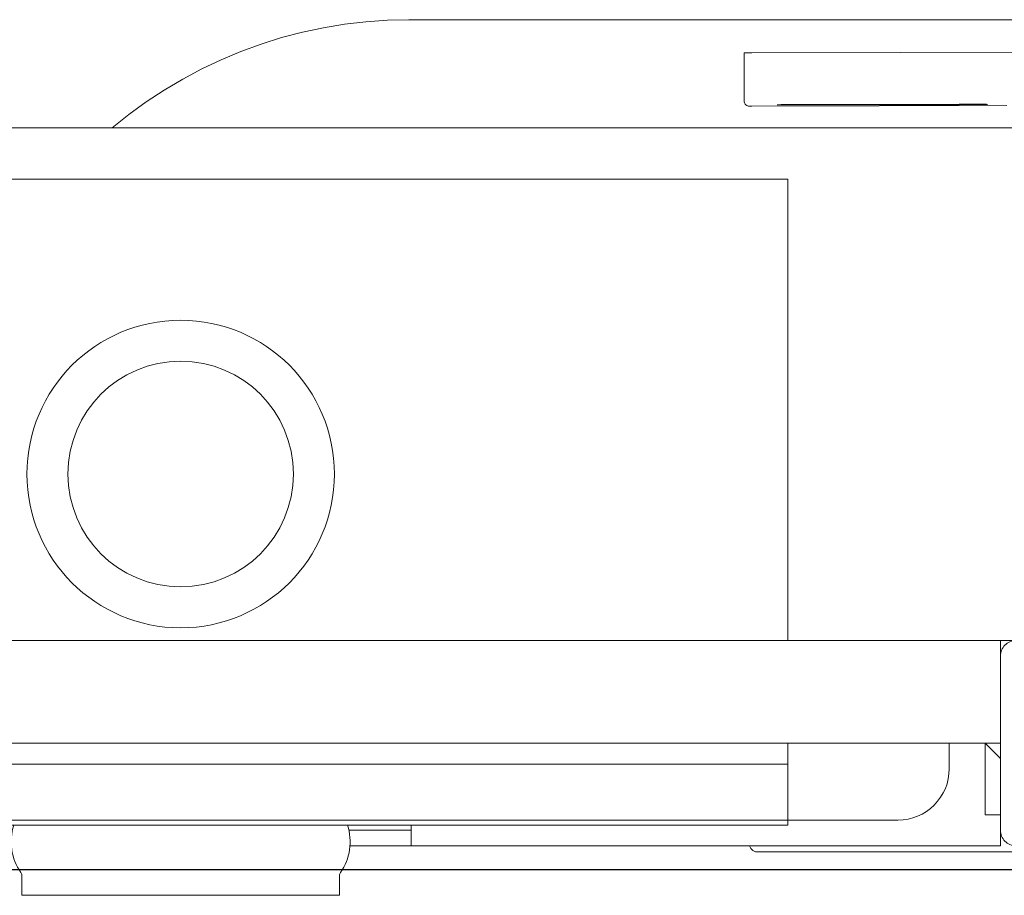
# Model space of a CAD drawing. Header units: millimetres. Extents: x -1893473 to 1546619, y -568027 to 942944.
# Tile 186 of 256: x 169481 to 169673, y -495872 to -495701. Entities that reach past the tile are written whole.
import ezdxf
from ezdxf.enums import TextEntityAlignment as Align

# ---------------------------------------------------------------- set-up
doc = ezdxf.new("R2010")
doc.units = ezdxf.units.MM
doc.header["$LTSCALE"] = 0.2
doc.layers.get('0').update_dxf_attribs({"lineweight": 0})
for name, color, linetype, lineweight in [('!! 0_Opis_pom', 9, 'Continuous', 13), ('!! 1_OPIS POM NOWE', 140, 'Continuous', 5), ('P-Opis nadproża', 150, 'Continuous', 9)]:
    doc.layers.add(name, color=color, linetype=linetype, lineweight=lineweight)
doc.layers.add('!! 1_zabudowa GK', color=33, linetype='Continuous')
doc.layers.add('!!_@ wypos sanit nd', color=7, linetype='Continuous', lineweight=0, plot=False)
doc.styles.add('ARIAL', font='tahoma.ttf')

# ---------------------------------------------------------------- blocks, each defined once
blk = doc.blocks.new('A$C4ebe9e89')
for points in [[(-0.18941, 0.17081), (-0.04454, 0.17081), (-0.04035, 0.17071), (-0.03616, 0.17042), (-0.032, 0.16993), (-0.02786, 0.16925), (-0.02376, 0.16837), (-0.0197, 0.16731), (-0.0157, 0.16606), (-0.01176, 0.16462), (-0.00789, 0.163), (-0.0041, 0.1612), (-0.0004, 0.15923), (0.0032, 0.15708), (0.00671, 0.15478), (0.0101, 0.1523), (0.01337, 0.14968)], [(-0.19839, 0.16455), (-0.11148, 0.16437)], [(-0.16124, 0.15406), (-0.11145, 0.15396), (-0.11127, 0.15396), (-0.11111, 0.15396), (-0.11099, 0.15396), (-0.11083, 0.15397), (-0.11065, 0.15401), (-0.11048, 0.15408), (-0.11033, 0.15418), (-0.1102, 0.1543), (-0.11009, 0.15445), (-0.11001, 0.15461), (-0.10996, 0.15479), (-0.10995, 0.15497), (-0.10997, 0.16396), (-0.10998, 0.16435)], [(-0.12195, 0.15427), (-0.15195, 0.15433)], [(-0.15195, 0.15423), (-0.12195, 0.15417)], [(0.16493, 0.14968), (-0.16477, 0.14968)], [(-0.11847, 0.04968), (-0.11847, 0.13968), (0.11153, 0.13968), (0.11153, 0.04968)], [(-0.16, 0.04668), (-0.16, 0.04968), (0.16, 0.04968), (0.16, 0.04668)], [(-0.16, 0.03368), (-0.16, 0.04568)], [(0.16, 0.02668), (0.157, 0.02968), (0.16, 0.02968), (-0.16, 0.02968), (-0.157, 0.02968), (-0.16, 0.02668)], [(-0.157, 0.02968), (-0.157, 0.01568), (-0.16, 0.01568)], [(0.10602, 0.02968), (0.10602, 0.0256), (-0.11847, 0.0256)], [(-0.045, 0.00968), (-0.045, 0.01368)], [(-0.03305, 0.00968), (-0.16, 0.00968), (-0.16, 0.01268)], [(-0.045, 0.01268), (-0.03283, 0.01268)]]:
    blk.add_lwpolyline(points)
for points in [[(-0.15993, 0.04968), (-0.17248, 0.04968, 0.405519), (-0.172, 0.05018), (-0.172, 0.05088, 0.414214), (-0.1725, 0.05138), (-0.1875, 0.05138, 0.414214), (-0.188, 0.05088), (-0.188, 0.05018, 0.405519), (-0.18751, 0.04968), (-0.19, 0.04968, -0.414214), (-0.2, 0.05968), (-0.2, 0.13968, -0.266001), (-0.19506, 0.1483)], [(-0.15, 0.02968), (-0.15, 0.02468, 0.414214), (-0.14, 0.01468), (-0.11847, 0.01468), (-0.11847, 0.02968)], [(-0.04, 0.01368), (-0.03255, 0.01368, 0.236962), (-0.03118, 0.00443, -0.154353), (-0.031, 0.00386), (-0.031, 0), (0.031, 0), (0.031, 0.00386, -0.154353), (0.03118, 0.00443, 0.236962), (0.03256, 0.01368), (0.04, 0.01368)], [(-0.1633, 0.00948, 0.412536), (-0.1623, 0.00848), (-0.1125, 0.00848), (-0.11221, 0.00851), (-0.11193, 0.0086), (-0.11168, 0.00873), (-0.11145, 0.00892), (-0.11126, 0.00914), (-0.11112, 0.0094), (-0.11104, 0.00968)]]:
    blk.add_lwpolyline(points, format="xyb")
blk.add_lwpolyline([(-0.2, 0.01268), (-0.2, 0.04668, -0.414214), (-0.197, 0.04968), (-0.163, 0.04968, -0.414214), (-0.16, 0.04668), (-0.16, 0.01268, -0.414214), (-0.163, 0.00968), (-0.197, 0.00968, -0.414214)], format="xyb", close=True)
blk.add_lwpolyline([(-0.11847, 0.01368), (0.11153, 0.01368), (0.11153, 0.01468), (-0.11847, 0.01468)], close=True)
for radius in [0.03, 0.022]:
    blk.add_circle((0, 0.08218), radius)
for centre, major_axis, start_param, end_param in [((-0.11148, 0.16436), (-0.0015, 0), 3.141878, 4.712682), ((-0.15195, 0.15428), (0.0055, -0.00001), 1.571085, 4.712678), ((-0.12195, 0.15422), (0.0055, -0.00001), 4.712678, 7.854271)]:
    blk.add_ellipse(centre, major_axis=major_axis, ratio=0.008726, start_param=start_param, end_param=end_param)
blk = doc.blocks.new('A$C2EB40A8D')
at = {"layer": '!! 1_zabudowa GK'}
blk.add_lwpolyline([(6407.5648, -1464.98603), (3298.87011, -1464.98603)], dxfattribs=at)
at = {"layer": '!!_@ wypos sanit nd', "xscale": -1000, "yscale": 1000, "zscale": 1000}
blk.add_blockref('A$C4ebe9e89', (5843.98841, -1469.95656), dxfattribs=at)
at = {"layer": '!! 0_Opis_pom', "ltscale": 0.7, "style": 'ARIAL'}
for tag, p in [('B1,21', (-891.77727, 31796.97458)), ('A1,16', (-13651.31084, 31587.95236)), ('B1,19', (-5798.61305, 31587.22944)), ('B1/17', (-9701.43347, 31565.05244)), ('1,23', (10805.41388, 31565.05244)), ('1,22', (4526.58954, 31507.65132)), ('A1,1', (-16866.13618, 31459.3792)), ('B1,18', (-7791.62894, 31330.08444)), ('B1,20', (-2961.4347, 31167.05787)), ('A1,6', (-19287.17717, 30923.71998)), ('B1,1', (14135.63445, 30913.92963)), ('B1,3', (17346.74696, 30023.81022)), ('B1,4', (29817.71501, 29157.67457)), ('A1,5', (-23454.5385, 28820.77901)), ('A1,2', (-17502.57721, 28602.57524)), ('B1,2D', (2616.16402, 28559.52261)), ('A1,15', (-13651.31084, 28261.46046)), ('B1,4', (29883.58177, 28158.35876)), ('B1,2B', (18801.54781, 27650.12382)), ('B1,2A', (13086.7373, 27376.04393)), ('A1,3', (-16846.27912, 25980.40356)), ('B1,8', (9089.53994, 25356.27639)), ('B1,6', (31915.87888, 23754.79829)), ('A1,4', (-24010.17576, 23559.17399)), ('B1,14', (-11621.32288, 23261.44183)), ('B1,13', (-3080.55208, 22924.09997)), ('B1,5', (29245.49088, 22896.69268)), ('B1,10', (3982.60923, 22874.21277)), ('B1,9', (5634.43488, 22623.92098)), ('B1,2C', (13327.26639, 22378.5328)), ('B1,7', (16398.41175, 22348.28836)), ('B1,11', (5553.20442, 20939.83877)), ('B1,12', (3693.27174, 20628.72148)), ('C1,3', (5969.08376, 16336.01084)), ('C1,2', (11955.93711, 11671.55655)), ('C1,1', (15659.17205, 11415.94196)), ('C1,4', (5140.00888, 9205.5831)), ('C1,5', (5680.4486, 6154.54995)), ('C1,10', (16327.05085, 6080.66085)), ('C1,9', (16526.57171, 3173.45283)), ('C1,6', (6367.37903, 2771.84181)), ('D0,18', (-1981.87701, -110.73158)), ('D0,7', (-13531.42299, -1159.67649)), ('C1,7', (7275.77161, -1303.00991)), ('D0,17', (2064.87671, -1345.69113)), ('D0,3', (-9324.21674, -1442.63631)), ('D0,6', (-17529.61851, -1957.37463)), ('D0,10', (-21369.4432, -2140.60378)), ('D,09', (-12990.08379, -2746.32902)), ('D0,2', (-5516.19514, -3101.87722)), ('D0,16', (2266.73061, -3284.15369)), ('D0,8', (-14357.79539, -3567.69719)), ('D0,5', (-10461.54478, -3629.26575)), ('D0,4', (-8396.53404, -4353.7937)), ('D0,15', (1974.41895, -5205.84774)), ('D0,1', (-5633.49598, -5662.48534)), ('D0,11', (-23334.09291, -6045.78706)), ('D0,12', (-22436.85763, -9302.9678)), ('D0,13', (-22436.85763, -11581.16526)), ('D0,14', (-13645.94445, -11884.57769))]:
    blk.add_attdef(tag, text='', height=119.68, dxfattribs=at).set_placement(p, align=Align.MIDDLE_CENTER)
at = {"layer": '!! 1_OPIS POM NOWE', "style": 'ARIAL'}
for tag, p in [('C1.7A', (7769.3756, 685.765)), ('C1.7C', (7655.80151, -2045.04756)), ('C1.8B', (10935.93068, -2107.41983)), ('C1.8A', (13897.39715, -2120.69016)), ('C1.7B', (8274.43201, -3270.18959)), ('E1.2', (16701.02923, -5331.07351)), ('E1.5E', (21974.23379, -5463.99012)), ('E1.5D', (24989.27391, -5785.36474)), ('E1.1', (8357.81567, -5851.01076)), ('E1.5C', (25222.53959, -6394.64172)), ('E1.5B', (27694.70831, -7009.86571)), ('E1.6', (5279.46063, -8141.28746)), ('E1.5A', (25547.9555, -8495.18994)), ('E1.5G', (23977.19473, -9792.46695)), ('E1.5F', (22414.7084, -9822.66389)), ('E1,4', (13935.69867, -10458.20073)), ('E1.5L', (28030.8296, -11267.7725)), ('E1.3', (5639.18862, -11994.01941)), ('E1.5H', (23988.49716, -12231.38049)), ('E1.5K', (27714.73934, -12977.98364)), ('E1.5I', (22290.68736, -13989.9049)), ('E1.5J', (27095.71534, -16088.17469))]:
    blk.add_attdef(tag, text='', height=119.68, dxfattribs=at).set_placement(p, align=Align.MIDDLE_CENTER)

msp = doc.modelspace()

# ---------------------------------------------------------------- block references
at = {"layer": 'P-Opis nadproża', "color": 4}
msp.add_blockref('A$C2EB40A8D', (163667.94092, -494401.63474), dxfattribs=at)

doc.saveas('drawing.dxf')
